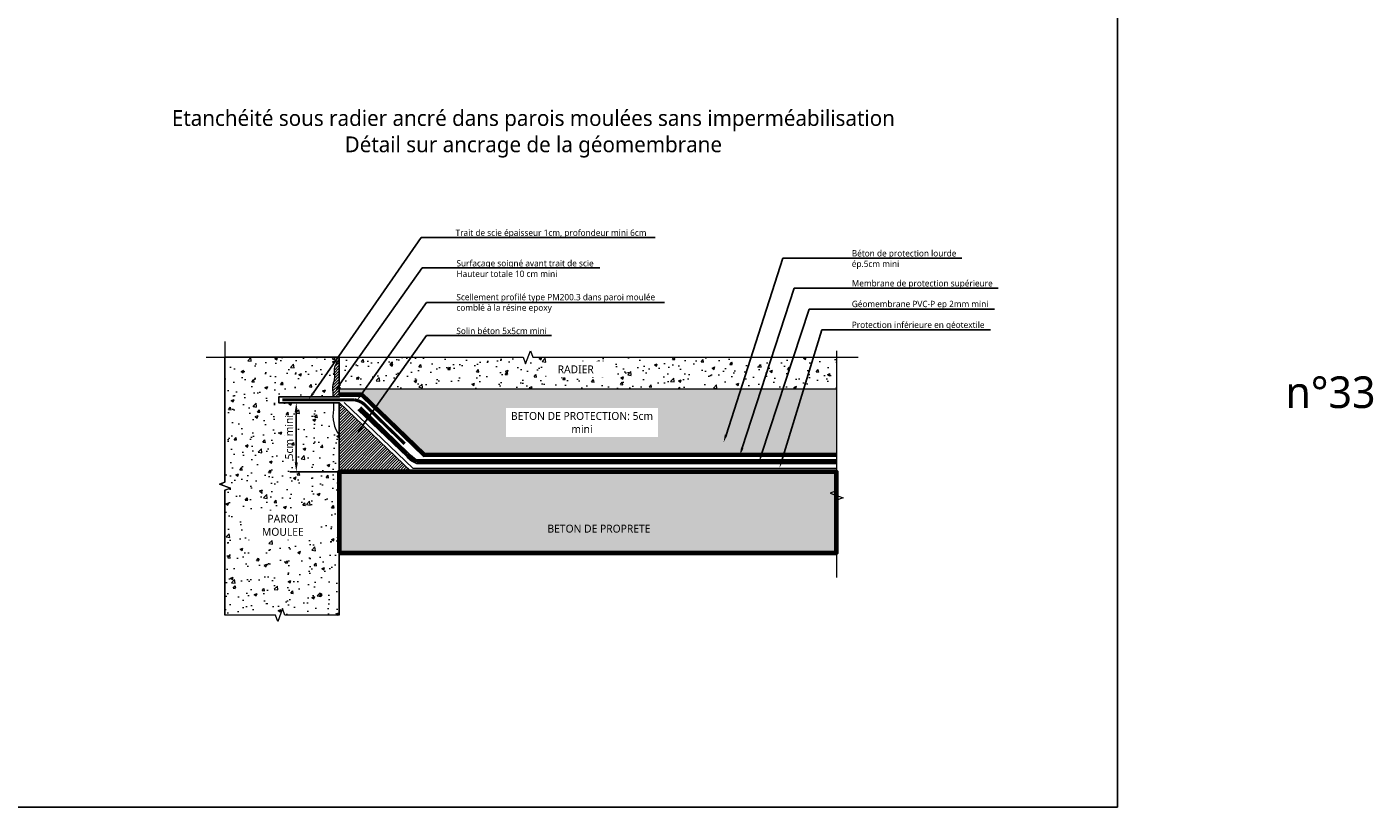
# Model space of a CAD drawing. Header units: millimetres. Extents: x -3314 to 21255525, y -15000 to 1735000.
# Tile 96 of 109: x 29501 to 29927, y 11660 to 11907. Entities that reach past the tile are written whole.
import ezdxf
from ezdxf import colors
from ezdxf.entities.mleader import LeaderData, LeaderLine
from ezdxf.math import Vec2, Vec3

# ---------------------------------------------------------------- set-up
doc = ezdxf.new("R2010")
doc.units = ezdxf.units.MM
for name, pattern in [('CACHE', [0.375, 0.25, -0.125]), ('CONTINU', [0]), ('TIRETPT', [1, 0.5, -0.25, 0, -0.25])]:
    doc.linetypes.add(name, pattern=pattern)
for name, color, linetype, lineweight in [('Dessin_AXE', 8, 'Continuous', 5), ('Dessin_HACHURES', 253, 'Continuous', 9), ('SYSTEME_DEG_ Geomembrane SYNTHETIQUE', 1, 'Continuous', 9), ('SYSTEME_DEG_Protection inferieure', 3, 'Continuous', 5), ('SYSTEME_DEG_Protection superieure', 5, 'Continuous', 9)]:
    doc.layers.add(name, color=color, linetype=linetype, lineweight=lineweight)
for name, color, linetype in [('Dessin_CONTOURS BETON', 7, 'Continuous'), ('Dessin_COTATIONS', 7, 'Continuous'), ('Dessin_TEXTES', 7, 'CONTINU'), ('GEN-_-CARTOUCHE', 7, 'Continuous'), ('Matériel_Profilé PM200', 40, 'Continuous')]:
    doc.layers.add(name, color=color, linetype=linetype)
doc.layers.add('GEN-_-FMULT', color=210, linetype='Continuous', plot=False)
doc.styles.add('Arial', font='segoeui.ttf')
doc.styles.add('txt-moyen', font='segoeui.ttf')
doc.linetypes.add('ISOLATION', pattern='A,0.0001,-0.1,[134,ltypeshp.shx,S=0.1,R=0,X=-0.1,Y=0],-0.2,[134,ltypeshp.shx,S=0.1,R=180,X=0.1,Y=0],-0.1', length=0.4001)
doc.dimstyles.new('1000F2', dxfattribs={"dimscale": 10, "dimtxt": 0.25, "dimasz": 0.3, "dimexe": 0.2, "dimexo": 0, "dimgap": 0.1, "dimtad": 1, "dimzin": 0, "dimdsep": 46, "dimtxsty": 'txt-moyen', "dimcen": 0.1, "dimclrd": 256, "dimclre": 256, "dimclrt": 256, "dimazin": 0, "dimtfac": 1, "dimtmove": 2, "dimatfit": 3, "dimfxl": 1, "dimtolj": 1, "dimtzin": 0, "dimlwd": -1, "dimlwe": -1, "dimarcsym": 0})
pattern_1 = [(50, (30701.5644, 3678.5165), (9.1092334, -0.796954), [0.9525, -10.4775]), (355, (30701.564, 3678.516), (-1.762171, 9.552842), [0.762, -8.382029]), (100.45144, (30702.3235, 3678.45), (7.347062, 8.755888), [0.8095, -8.904512]), (46.1842, (30701.564, 3681.056), (13.553952, -2.102116), [1.42875, -15.71625]), (96.63556, (30702.694, 3680.881), (11.870207, 12.371306), [1.21425, -13.35678]), (351.18415, (30701.564, 3681.056), (11.870207, 12.371306), [1.142998, -12.572987]), (21, (30702.8344, 3680.4215), (7.5807196, -5.11326), [0.9525, -10.4775]), (326, (30702.834, 3680.421), (3.090101, 9.209398), [0.762, -8.382]), (71.45144, (30703.466, 3679.995), (10.670821, 4.096138), [0.8095, -8.904497]), (37.5, (30701.5644, 3678.5165), (0.1544302, 4.227752), [0, -8.2804, 0, -8.509, 0, -8.41375]), (7.5, (30701.5644, 3678.5165), (3.3409831, 5.0090287), [0, -4.8514, 0, -8.0899, 0, -3.20675]), (327.5, (30698.7323, 3678.5165), (6.7795298, -0.2864372), [0, -3.175, 0, -9.906, 0, -13.1445]), (317.5, (30697.462, 3678.5165), (7.406459, 1.2713246), [0, -4.1275, 0, -6.5786, 0, -9.3345])]
pattern_2 = [(50, (30701.5644, 3678.5165), (4.5546167, -0.3984771), [0.47625, -5.23875]), (355, (30701.5644, 3678.5165), (-0.8810855, 4.776421), [0.381, -4.1910146]), (100.451445, (30701.944, 3678.4832), (3.6735312, 4.3779438), [0.4047502, -4.452256]), (46.1842, (30701.5644, 3679.7865), (6.776976, -1.0510582), [0.714375, -7.858125]), (96.63556, (30702.129, 3679.699), (5.9351034, 6.185653), [0.6071256, -6.67839]), (351.18415, (30701.5644, 3679.7865), (5.9351034, 6.185653), [0.571499, -6.2864933]), (21, (30702.1994, 3679.469), (3.7903598, -2.55663), [0.47625, -5.23875]), (326, (30702.1994, 3679.469), (1.5450507, 4.6046992), [0.381, -4.191]), (71.451445, (30702.5153, 3679.256), (5.3354105, 2.0480692), [0.4047502, -4.4522484]), (37.5, (30701.5644, 3678.5165), (0.07721508, 2.11387597), [0, -4.1402, 0, -4.2545, 0, -4.206875]), (7.5, (30701.5644, 3678.5165), (1.67049156, 2.5045144), [0, -2.4257, 0, -4.04495, 0, -1.603375]), (327.5, (30700.1483, 3678.5165), (3.38976488, -0.1432186), [0, -1.5875, 0, -4.953, 0, -6.57225]), (317.5, (30699.5133, 3678.5165), (3.7032295, 0.6356623), [0, -2.06375, 0, -3.2893, 0, -4.66725])]

# ---------------------------------------------------------------- blocks, each defined once
blk = doc.blocks.new('*D23')
at = {"layer": 'Defpoints', "color": 0, "transparency": 16777216}
for p in [(29599.6, 11787.84), (29585.98, 11766.01), (29599.6, 11766.01)]:
    blk.add_point(p, dxfattribs=at)
at = {"layer": 'Dessin_COTATIONS', "transparency": 16777216}
for p, q in [((29599.6, 11787.84), (29583.98, 11787.84)), ((29585.98, 11784.84), (29585.98, 11769.01)), ((29599.6, 11766.01), (29583.98, 11766.01))]:
    blk.add_line(p, q, dxfattribs=at)
for points in [[(29586.48, 11784.84), (29585.48, 11784.84), (29585.98, 11787.84)], [(29585.48, 11769.01), (29586.48, 11769.01), (29585.98, 11766.01)]]:
    blk.add_solid(points, dxfattribs=at)
at = {"layer": 'Dessin_COTATIONS', "transparency": 16777216, "insert": (29583.71, 11776.92), "char_height": 2.5, "attachment_point": 5, "rotation": 90, "style": 'txt-moyen'}
blk.add_mtext('\\A1;5cm mini', dxfattribs=at)

msp = doc.modelspace()

# ---------------------------------------------------------------- hatches: boundary and pattern name
at = {"layer": 'Dessin_HACHURES', "linetype": 'CONTINU'}
h = msp.add_hatch(dxfattribs=at)
h.set_pattern_fill('AR-CONC', color=253, scale=0.05)
h.set_pattern_definition(pattern_1)
h.paths.add_polyline_path([(29757.0244, 11802.2259), (29749.6722, 11802.2259), (29746.5845, 11792.1313), (29757.0244, 11792.1313)])
h.paths.add_polyline_path([(29749.6722, 11802.2259), (29743.3353, 11802.2259), (29740.0317, 11792.1313), (29746.5845, 11792.1313)])
h.paths.add_polyline_path([(29743.3353, 11802.2259), (29736.492, 11802.2259), (29733.2051, 11792.1313), (29740.0317, 11792.1313)])
h.paths.add_polyline_path([(29736.492, 11802.2259), (29729.9226, 11802.2259), (29726.6766, 11792.1313), (29733.2051, 11792.1313)])
h.paths.add_polyline_path([(29729.9226, 11802.2259), (29660.8411, 11802.2259), (29660.0911, 11804.2865), (29658.5911, 11800.1653), (29657.8411, 11802.2259), (29622.2644, 11802.2259), (29615.1263, 11792.1313), (29726.6766, 11792.1313)])
h.paths.add_polyline_path([(29622.2644, 11802.2259), (29614.8792, 11802.2259), (29607.7411, 11792.1313), (29615.1263, 11792.1313)])
h.paths.add_polyline_path([(29614.8792, 11802.2259), (29599.5984, 11802.2259), (29599.5984, 11792.1313), (29607.7411, 11792.1313)])
h.paths.add_polyline_path([(29667.0882, 11795.7956), (29681.5339, 11795.7956), (29681.5339, 11800.9474), (29667.0882, 11800.9474)], flags=24)
h = msp.add_hatch(dxfattribs=at)
h.set_pattern_fill('AR-CONC', color=253, scale=0.05)
h.set_pattern_definition(pattern_1)
h.paths.add_polyline_path([(29599.5984, 11777.5588, -0.20850078), (29597.7793, 11785.6688, 0.01430649), (29597.7298, 11787.8414), (29580.4121, 11787.8414), (29580.4121, 11789.6828), (29597.6103, 11789.6828, -0.00083309), (29597.4713, 11791.8259, -0.08063702), (29597.6913, 11794.0689, 0.02864474), (29598.1314, 11796.2239, -0.27179372), (29599.5984, 11801.6779), (29599.5984, 11802.2259), (29563.4187, 11802.2259), (29563.4187, 11762.6725), (29561.7015, 11762.0475), (29565.1358, 11760.7975), (29563.4187, 11760.1725), (29563.4187, 11720.6192), (29579.4029, 11720.6192), (29580.1529, 11718.5586), (29581.6529, 11722.6798), (29582.4029, 11720.6192), (29599.5984, 11720.6192)])
h.paths.add_polyline_path([(29586.3018, 11769.3598), (29586.3018, 11784.5815), (29581.1501, 11784.5815), (29581.1501, 11769.3598)], flags=24)
h.paths.add_polyline_path([(29573.6868, 11744.314), (29589.6861, 11744.314), (29589.6861, 11753.6767), (29573.6868, 11753.6767)], flags=24)
at = {"layer": 'Dessin_HACHURES', "linetype": 'Continuous'}
h = msp.add_hatch(dxfattribs=at)
h.set_pattern_fill('ANSI31', color=256, scale=5)
h.set_pattern_definition([(45, (30073.744, 10551.1974), (-0.44194174, 0.44194174), [])])
h.paths.add_polyline_path([(29599.5984, 11789.6828), (29599.5984, 11801.6779, 0.27179372), (29598.1314, 11796.2239, -0.02864474), (29597.6913, 11794.0689, 0.08063702), (29597.4713, 11791.8259, 0.00083309), (29597.6103, 11789.6828)])
at = {"layer": 'Dessin_HACHURES', "linetype": 'CONTINU'}
h = msp.add_hatch(dxfattribs=at)
h.set_pattern_fill('AR-CONC', color=253, scale=0.025)
h.set_pattern_definition(pattern_2)
h.paths.add_polyline_path([(29615.1263, 11792.1313), (29611.2833, 11786.6966), (29626.637, 11771.8623), (29646.3441, 11771.8821), (29733.4047, 11771.8821), (29740.0317, 11792.1313)])
h.paths.add_polyline_path([(29757.0244, 11792.1313), (29746.5845, 11792.1313), (29740.3906, 11771.8821), (29757.0244, 11771.8821)])
h.paths.add_polyline_path([(29746.5845, 11792.1313), (29740.0317, 11792.1313), (29733.4047, 11771.8821), (29740.3906, 11771.8821)])
h.paths.add_polyline_path([(29615.1263, 11792.1313), (29607.7411, 11792.1313), (29606.8957, 11790.9357), (29611.2833, 11786.6966)])
h.paths.add_polyline_path([(29607.7411, 11792.1313), (29599.5984, 11792.1313), (29599.5984, 11790.946), (29606.903, 11790.946)])
h.paths.add_polyline_path([(29654.954, 11778.9582), (29697.9229, 11778.9582), (29697.9229, 11784.1099), (29654.954, 11784.1099)], flags=24)
at = {"layer": 'Dessin_HACHURES'}
h = msp.add_hatch(dxfattribs=at)
h.set_pattern_fill('ANSI31', color=256, scale=0.2)
h.set_pattern_definition([(45, (30701.5644, 3678.51646), (-0.449012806, 0.449012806), [])])
h.paths.add_polyline_path([(29599.6329, 11787.8414), (29599.5984, 11787.8414), (29599.5984, 11777.5588), (29599.5984, 11766.0077), (29622.4581, 11766.0077), (29619.2343, 11769.0914, -0.0837922), (29617.7821, 11770.4805)])
at = {"layer": 'Dessin_HACHURES', "linetype": 'CONTINU'}
h = msp.add_hatch(dxfattribs=at)
h.set_pattern_fill('AR-CONC', color=253, scale=0.025)
h.set_pattern_definition(pattern_2)
h.paths.add_polyline_path([(29662.3756, 11746.0493), (29701.1906, 11746.0493), (29701.1906, 11749.8843), (29662.3756, 11749.8843)], flags=9)

# ---------------------------------------------------------------- linework, layer by layer
at = {"layer": 'Dessin_AXE', "flags": 128}
msp.add_lwpolyline([(29563.4187, 11807.2259), (29563.4187, 11762.6725), (29561.7015, 11762.0475), (29565.1358, 11760.7975), (29563.4187, 11760.1725), (29563.4187, 11720.6192)], dxfattribs=at)
at = {"layer": 'Dessin_AXE', "linetype": 'Continuous', "flags": 128}
for points in [[(29757.0244, 11804.2881), (29757.0244, 11759.9848), (29754.9638, 11759.2348), (29759.085, 11757.7348), (29757.0244, 11756.9848), (29757.0244, 11732.5331)], [(29563.4187, 11720.6192), (29563.4187, 11720.6192), (29563.4187, 11760.1725), (29565.1358, 11760.7975), (29561.7015, 11762.0475), (29563.4187, 11762.6725), (29563.4187, 11802.2259), (29563.4187, 11802.2259)], [(29599.5984, 11720.6192), (29582.4029, 11720.6192), (29581.6529, 11722.6798), (29580.1529, 11718.5586), (29579.4029, 11720.6192), (29563.4187, 11720.6192)]]:
    msp.add_lwpolyline(points, dxfattribs=at)
at = {"layer": 'Dessin_CONTOURS BETON', "color": 0}
msp.add_line((29615.3511, 11766.0077), (29757.0244, 11766.0077), dxfattribs=at)
at = {"layer": 'Dessin_CONTOURS BETON', "linetype": 'Continuous', "flags": 128}
for points in [[(29563.4187, 11802.2259), (29599.5984, 11802.2259), (29599.5984, 11789.6828)], [(29599.5984, 11787.8414), (29599.5984, 11720.6192)]]:
    msp.add_lwpolyline(points, dxfattribs=at)
at = {"layer": 'Dessin_CONTOURS BETON', "linetype": 'Continuous', "lineweight": 9, "flags": 128}
for points in [[(29599.5984, 11789.6828), (29599.5984, 11801.6779, 0.27179372), (29598.1314, 11796.2239, -0.02864474), (29597.6913, 11794.0689, 0.08063702), (29597.4713, 11791.8259, 0.00083309), (29597.6103, 11789.6828)], [(29597.7298, 11787.8414, -0.01430649), (29597.7793, 11785.6688, 0.20850078), (29599.5984, 11777.5588), (29599.5984, 11787.8414)]]:
    msp.add_lwpolyline(points, format="xyb", dxfattribs=at)
at = {"layer": 'Dessin_CONTOURS BETON', "flags": 128}
for points in [[(29599.5984, 11802.2259), (29599.5984, 11789.6828)], [(29599.5984, 11787.8414), (29599.5984, 11787.8414), (29580.4121, 11787.8414), (29580.4121, 11787.8414), (29580.4121, 11789.6828), (29580.4121, 11789.6828), (29599.5984, 11789.6828), (29599.5984, 11789.6828)], [(29599.5984, 11787.8414), (29599.5984, 11720.6192)], [(29599.5984, 11740.2909), (29757.0244, 11740.2909)]]:
    msp.add_lwpolyline(points, dxfattribs=at)
at = {"layer": 'Dessin_CONTOURS BETON', "linetype": 'CONTINU', "lineweight": 0}
msp.add_lwpolyline([(29757.0244, 11792.1313), (29757.0244, 11792.1313), (29599.5984, 11792.1313)], dxfattribs=at)
at = {"layer": 'Dessin_CONTOURS BETON', "linetype": 'Continuous', "flags": 128}
msp.add_lwpolyline([(29599.5984, 11766.0077), (29599.5984, 11787.8744), (29622.4581, 11766.0077), (29599.5984, 11766.0077)], close=True, dxfattribs=at)
at = {"layer": 'Matériel_Profilé PM200', "linetype": 'CONTINU', "ltscale": 5, "const_width": 1, "flags": 128}
msp.add_lwpolyline([(29581.6205, 11788.7621), (29604.4961, 11788.7621, -0.13398035), (29607.6682, 11787.1972), (29612.9107, 11782.0094), (29620.2999, 11774.8404)], format="xyb", dxfattribs=at)
at = {"layer": 'SYSTEME_DEG_ Geomembrane SYNTHETIQUE', "linetype": 'TIRETPT', "ltscale": 10, "flags": 128}
msp.add_lwpolyline([(29757.0244, 11769.1101, 1.25, 1.25, 0), (29643.4968, 11769.1101, 1.25, 1.25, 0), (29624.1161, 11769.1101, 1.25, 1.25, -0.11901173), (29621.0131, 11771.5992, 1.25, 1.25, 0), (29605.9906, 11786.0849, 0, 0, 0)], format="xyseb", dxfattribs=at)
at = {"layer": 'SYSTEME_DEG_ Geomembrane SYNTHETIQUE', "linetype": 'ByBlock', "ltscale": 0.1, "flags": 128}
for points in [[(29757.0244, 11769.735), (29643.4968, 11769.7351), (29624.0678, 11769.7781, -0.07715061), (29621.6484, 11771.8087), (29606.4377, 11786.5522)], [(29757.0244, 11768.485), (29643.4968, 11768.4851), (29624.1297, 11768.5265, -0.15817288), (29621.0892, 11770.6817), (29605.5109, 11785.5833)]]:
    msp.add_lwpolyline(points, format="xyb", dxfattribs=at)
at = {"layer": 'SYSTEME_DEG_Protection inferieure', "linetype": 'ISOLATION', "ltscale": 2, "flags": 128}
msp.add_lwpolyline([(29601.1898, 11787.8744), (29622.897, 11767.1101), (29757.0244, 11767.1289)], dxfattribs=at)
at = {"layer": 'SYSTEME_DEG_Protection superieure', "linetype": 'CACHE', "ltscale": 5, "flags": 128}
msp.add_lwpolyline([(29599.5984, 11790.446, 1, 1, 0), (29606.683, 11790.446, 1, 1, 0), (29626.4351, 11771.3621, 1, 1, 0), (29626.4351, 11771.3621, 1, 1, 0), (29646.3443, 11771.3821, 1, 1, 0), (29757.0244, 11771.3821, 0, 0, 0)], format="xyseb", dxfattribs=at)
at = {"layer": 'SYSTEME_DEG_Protection superieure', "linetype": 'CONTINU', "ltscale": 5, "flags": 128}
for points in [[(29599.5984, 11790.946), (29606.8851, 11790.946), (29626.637, 11771.8623), (29646.3441, 11771.8821), (29757.0244, 11771.8821)], [(29599.5984, 11789.946), (29606.4809, 11789.946), (29626.2332, 11770.8619), (29646.3446, 11770.8821), (29757.0244, 11770.8821)]]:
    msp.add_lwpolyline(points, dxfattribs=at)

# ---------------------------------------------------------------- texts
at = {"layer": 'Dessin_TEXTES', "style": 'Arial'}
msp.add_text('n°33', height=10, dxfattribs=at).set_placement((29899.08, 11786.17))
at = {"layer": 'GEN-_-FMULT', "insert": (29661.0303, 11880.4553), "char_height": 5, "width": 406, "attachment_point": 2, "style": 'Arial'}
msp.add_mtext('Etanchéité sous radier ancré dans parois moulées sans imperméabilisation\\PDétail sur ancrage de la géomembrane', dxfattribs=at)

# ---------------------------------------------------------------- dimensions: what is measured, and where the dimension line sits
at = {"layer": 'Dessin_COTATIONS'}
dim = msp.add_linear_dim(base=(29585.9794, 11766.0077), p1=(29599.5984, 11787.8414), p2=(29599.5984, 11766.0077), angle=90, text='5cm mini', dimstyle='1000F2', dxfattribs=at)
dim.commit()
dim.dimension.update_dxf_attribs({"geometry": '*D23', "text_midpoint": (29583.7081, 11776.9246)})

# ---------------------------------------------------------------- leaders
at = {"layer": 'Dessin_TEXTES'}
ml = msp.add_multileader_mtext('Standard', dxfattribs=at)
ml.set_content('Béton de protection lourde\\Pép.5cm mini', color=256, style='txt-moyen')
ml.set_leader_properties(linetype='ByLayer', lineweight=-1)
ml.build(insert=Vec2(0, 0))
ml.multileader.update_dxf_attribs({"text_left_attachment_type": 6, "text_right_attachment_type": 6, "dogleg_length": 7.5, "arrow_head_size": 2.5})
ctx = ml.context
ctx.base_point, ctx.char_height, ctx.arrow_head_size, ctx.plane_origin = Vec3(29759.8275, 11833.5763), 2, 2.5, Vec3(29720.6358, 11836.8682)
ctx.left_attachment, ctx.right_attachment = 6, 6
notes = []
notes.append((ctx, [(0, (1, 1, 0), (29740.0037, 11833.5775), (1, 0), 19.8239, [(0, [(29721.2441, 11775.2373)], 0, [])])]))
ctx.mtext.insert, ctx.mtext.flow_direction = Vec3(29761.8275, 11836.1315), 5
ml = msp.add_multileader_mtext('Standard', dxfattribs=at)
ml.set_content('Membrane de protection supérieure', color=256, style='txt-moyen')
ml.set_leader_properties(linetype='ByLayer', lineweight=-1)
ml.build(insert=Vec2(0, 0))
ml.multileader.update_dxf_attribs({"text_left_attachment_type": 6, "text_right_attachment_type": 6, "dogleg_length": 7.5, "arrow_head_size": 2.5})
ctx = ml.context
ctx.base_point, ctx.char_height, ctx.arrow_head_size, ctx.plane_origin = Vec3(29759.8275, 11824.0939), 2, 2.5, Vec3(29725.0958, 11830.8774)
ctx.left_attachment, ctx.right_attachment = 6, 6
notes.append((ctx, [(0, (1, 1, 0), (29743.6125, 11824.0951), (1, 0), 16.215, [(0, [(29726.3713, 11771.1439)], 0, [])])]))
ctx.mtext.insert, ctx.mtext.flow_direction = Vec3(29761.8275, 11826.6491), 5
ml = msp.add_multileader_mtext('Standard', dxfattribs=at)
ml.set_content('Géomembrane PVC-P ep 2mm mini', color=256, style='txt-moyen')
ml.set_leader_properties(linetype='ByLayer', lineweight=-1)
ml.build(insert=Vec2(0, 0))
ml.multileader.update_dxf_attribs({"text_left_attachment_type": 6, "text_right_attachment_type": 6, "dogleg_length": 7.5, "arrow_head_size": 2.5})
ctx = ml.context
ctx.base_point, ctx.char_height, ctx.arrow_head_size, ctx.plane_origin = Vec3(29759.8275, 11817.4442), 2, 2.5, Vec3(29729.7991, 11824.2278)
ctx.left_attachment, ctx.right_attachment = 6, 6
notes.append((ctx, [(0, (1, 1, 0), (29748.3158, 11817.4442), (1, 0), 11.5117, [(0, [(29732.5044, 11769.1312)], 0, [])])]))
ctx.mtext.insert, ctx.mtext.flow_direction = Vec3(29761.8275, 11820.1011), 5
ml = msp.add_multileader_mtext('Standard', dxfattribs=at)
ml.set_content('Protection inférieure en géotextile', color=256, style='txt-moyen')
ml.set_leader_properties(linetype='ByLayer', lineweight=-1)
ml.build(insert=Vec2(0, 0))
ml.multileader.update_dxf_attribs({"text_left_attachment_type": 6, "text_right_attachment_type": 6, "dogleg_length": 7.5, "arrow_head_size": 2.5})
ctx = ml.context
ctx.base_point, ctx.char_height, ctx.arrow_head_size, ctx.plane_origin = Vec3(29759.8275, 11810.907), 2, 2.5, Vec3(29733.8109, 11815.1025)
ctx.left_attachment, ctx.right_attachment = 6, 6
notes.append((ctx, [(0, (1, 1, 0), (29752.3275, 11810.9089), (1, 0), 7.5, [(0, [(29738.9579, 11767.1983)], 0, [])])]))
ctx.mtext.insert, ctx.mtext.flow_direction = Vec3(29761.8275, 11813.4949), 5
for ctx, leaders in notes:
    for number, flags, end, landing, length, lines in leaders:
        leader = LeaderData()
        leader.index, (leader.has_last_leader_line, leader.has_dogleg_vector, leader.attachment_direction) = number, flags
        leader.last_leader_point, leader.dogleg_vector, leader.dogleg_length = Vec3(end), Vec3(landing), length
        for number, points, colour, breaks in lines:
            line = LeaderLine()
            line.index, line.vertices, line.color, line.breaks = number, Vec3.list(points), colors.encode_raw_color(colour), breaks
            leader.lines.append(line)
        ctx.leaders.append(leader)

# ---------------------------------------------------------------- next in the draw order: texts
at = {"layer": 'Dessin_TEXTES', "insert": (29674.4262, 11798.4108), "char_height": 2.5, "width": 16.052251, "attachment_point": 5, "style": 'txt-moyen', "bg_fill": 2}
msp.add_mtext('RADIER', dxfattribs=at)
at = {"layer": 'Dessin_TEXTES', "char_height": 2.5, "attachment_point": 5, "style": 'txt-moyen', "bg_fill": 3, "box_fill_scale": 1.5, "bg_fill_color": 9, "bg_fill_true_color": 13158600}
for s, insert, width, bg_fill_transparency in [('BETON DE PROTECTION: 5cm mini', (29676.4231, 11781.5741), 45.710505, 16137228), ('PAROI\\PMOULEE', (29581.7223, 11749.0354), 20.623905, 9024700), ('BETON DE PROPRETE', (29681.7831, 11747.9668), 45.710505, 16137228)]:
    msp.add_mtext(s, dxfattribs=dict(at, insert=insert, width=width, bg_fill_transparency=bg_fill_transparency))

# ---------------------------------------------------------------- next in the draw order: hatches: boundary and pattern name
at = {"layer": 'GEN-_-CARTOUCHE', "lineweight": 70, "ltscale": 10, "transparency": 33554676}
h = msp.add_hatch(dxfattribs=at)
h.set_pattern_fill('AR-CONC', color=253, scale=0.025)
h.paths.add_polyline_path([(29599.5984, 11740.2909), (29757.0244, 11740.2909), (29757.0244, 11766.0077), (29599.5984, 11766.0077)])

# ---------------------------------------------------------------- next in the draw order: linework, layer by layer
at = {"layer": 'Defpoints', "linetype": 'Continuous'}
msp.add_lwpolyline([(29445.8919, 11911.8392), (29845.8919, 11911.8392), (29845.8919, 11659.8392), (29445.8919, 11659.8392)], close=True, dxfattribs=at)
at = {"layer": 'Dessin_AXE', "linetype": 'Continuous', "flags": 128}
msp.add_lwpolyline([(29557.4479, 11802.2259), (29657.8411, 11802.2259), (29658.5911, 11800.1653), (29660.0911, 11804.2865), (29660.8411, 11802.2259), (29763.8723, 11802.2259)], dxfattribs=at)
at = {"layer": 'GEN-_-CARTOUCHE', "lineweight": 70, "ltscale": 10}
msp.add_lwpolyline([(29599.5984, 11740.2909), (29757.0244, 11740.2909), (29757.0244, 11766.0077), (29599.5984, 11766.0077)], close=True, dxfattribs=at)

# ---------------------------------------------------------------- next in the draw order: leaders
at = {"layer": 'Dessin_TEXTES'}
ml = msp.add_multileader_mtext('Standard', dxfattribs=at)
ml.set_content('Trait de scie épaisseur 1cm, profondeur mini 6cm', color=256, style='txt-moyen')
ml.set_leader_properties(linetype='ByLayer', lineweight=-1)
ml.build(insert=Vec2(0, 0))
ml.multileader.update_dxf_attribs({"text_left_attachment_type": 6, "text_right_attachment_type": 6, "dogleg_length": 7.5, "arrow_head_size": 2.5})
ctx = ml.context
ctx.base_point, ctx.char_height, ctx.arrow_head_size, ctx.plane_origin = Vec3(29634.4081, 11840.0936), 2, 2.5, Vec3(29607.042, 11844.2892)
ctx.left_attachment, ctx.right_attachment = 6, 6
notes = []
notes.append((ctx, [(0, (1, 1, 0), (29625.5586, 11840.0949), (1, 0), 8.8495, [(0, [(29589.8689, 11788.7621)], 0, [])])]))
ctx.mtext.insert, ctx.mtext.flow_direction = Vec3(29636.4081, 11842.6489), 5
ml = msp.add_multileader_mtext('Standard', dxfattribs=at)
ml.set_content('Surfaçage soigné avant trait de scie\\PHauteur totale 10 cm mini', color=256, style='txt-moyen')
ml.set_leader_properties(linetype='ByLayer', lineweight=-1)
ml.build(insert=Vec2(0, 0))
ml.multileader.update_dxf_attribs({"text_left_attachment_type": 6, "text_right_attachment_type": 6, "dogleg_length": 7.5, "arrow_head_size": 2.5})
ctx = ml.context
ctx.base_point, ctx.char_height, ctx.arrow_head_size, ctx.plane_origin = Vec3(29634.6925, 11830.5837), 2, 2.5, Vec3(29607.3264, 11834.7792)
ctx.left_attachment, ctx.right_attachment = 6, 6
notes.append((ctx, [(0, (1, 1, 0), (29625.843, 11830.5837), (1, 0), 8.8495, [(0, [(29598.3725, 11791.6379)], 0, [])])]))
ctx.mtext.insert, ctx.mtext.flow_direction = Vec3(29636.6925, 11832.9837), 5
ml = msp.add_multileader_mtext('Standard', dxfattribs=at)
ml.set_content('Scellement profilé type PM200.3 dans paroi moulée\\Pcomblé à la résine epoxy', color=256, style='txt-moyen')
ml.set_leader_properties(linetype='ByLayer', lineweight=-1)
ml.build(insert=Vec2(0, 0))
ml.multileader.update_dxf_attribs({"text_left_attachment_type": 6, "text_right_attachment_type": 6, "dogleg_length": 7.5, "arrow_head_size": 2.5})
ctx = ml.context
ctx.base_point, ctx.char_height, ctx.arrow_head_size, ctx.plane_origin = Vec3(29634.6677, 11819.6061), 2, 2.5, Vec3(29608.651, 11823.7996)
ctx.left_attachment, ctx.right_attachment = 6, 6
notes.append((ctx, [(0, (1, 1, 0), (29627.1677, 11819.6061), (1, 0), 7.5, [(0, [(29605.1845, 11788.5158)], 0, [])])]))
ctx.mtext.insert, ctx.mtext.flow_direction = Vec3(29636.6677, 11822.2783), 5
ml = msp.add_multileader_mtext('Standard', dxfattribs=at)
ml.set_content('Solin béton 5x5cm mini', color=256, style='txt-moyen')
ml.set_leader_properties(linetype='ByLayer', lineweight=-1)
ml.build(insert=Vec2(0, 0))
ml.multileader.update_dxf_attribs({"text_left_attachment_type": 6, "text_right_attachment_type": 6, "dogleg_length": 7.5, "arrow_head_size": 2.5})
ctx = ml.context
ctx.base_point, ctx.char_height, ctx.arrow_head_size, ctx.plane_origin = Vec3(29634.6677, 11809.16), 2, 2.5, Vec3(29608.651, 11813.3556)
ctx.left_attachment, ctx.right_attachment = 6, 6
notes.append((ctx, [(0, (1, 1, 0), (29627.1677, 11809.16), (1, 0), 7.5, [(0, [(29605.1845, 11778.0718)], 0, [])])]))
ctx.mtext.insert, ctx.mtext.flow_direction = Vec3(29636.6677, 11811.56), 5
for ctx, leaders in notes:
    for number, flags, end, landing, length, lines in leaders:
        leader = LeaderData()
        leader.index, (leader.has_last_leader_line, leader.has_dogleg_vector, leader.attachment_direction) = number, flags
        leader.last_leader_point, leader.dogleg_vector, leader.dogleg_length = Vec3(end), Vec3(landing), length
        for number, points, colour, breaks in lines:
            line = LeaderLine()
            line.index, line.vertices, line.color, line.breaks = number, Vec3.list(points), colors.encode_raw_color(colour), breaks
            leader.lines.append(line)
        ctx.leaders.append(leader)

doc.saveas('drawing.dxf')
